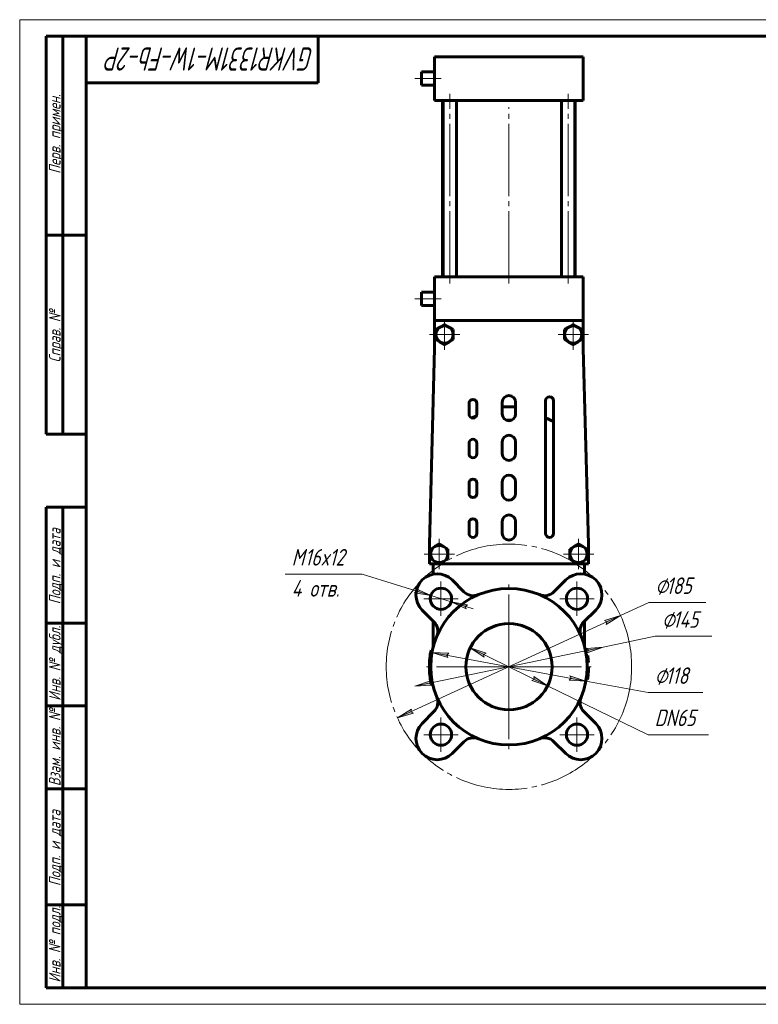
# Model space of a CAD drawing. Header units: millimetres. Extents: x 0 to 420, y 0 to 297.
# Tile 1 of 2: x 0 to 223, y 0 to 297. Entities that reach past the tile are written whole.
import ezdxf

# ---------------------------------------------------------------- set-up
doc = ezdxf.new("R2010")
doc.units = ezdxf.units.MM
for name, pattern in [('K5LT_AXLED', [26.330873, 21.830873, -1.5, 1.5, -1.5]), ('K5LT_BASIC', [0]), ('K5LT_THIN', [0])]:
    doc.linetypes.add(name, pattern=pattern)
doc.layers.add('Системный слой', color=7, linetype='Continuous')
doc.layers.add('Системный слой (1)', color=251, linetype='Continuous', true_color=0x6c6c6c)
doc.styles.add('KDIMTEXTSTYLE', font='txt', dxfattribs={"width": 0.96, "oblique": 15, "height": 5})
doc.styles.add('KTEXTSTYLE', font='txt', dxfattribs={"width": 0.96, "height": 5})
doc.dimstyles.new('KDIMSTYLE (0.40)', dxfattribs={"dimtxt": 5, "dimasz": 1, "dimexe": 2, "dimexo": 0, "dimgap": 1, "dimtad": 1, "dimlfac": 2.5, "dimtxsty": 'KDIMTEXTSTYLE', "dimsah": 1, "dimcen": 0, "dimdle": 1, "dimadec": 0, "dimazin": 0, "dimtfac": 0.667, "dimtmove": 0, "dimatfit": 3, "dimfxl": 1, "dimtvp": 1, "dimtolj": 1, "dimtzin": 0, "dimarcsym": 0})

# ---------------------------------------------------------------- blocks, each defined once
blk = doc.blocks.new('U0')
at = {"layer": 'Системный слой (1)', "color": 143, "linetype": 'K5LT_BASIC', "lineweight": 60, "true_color": 0x33acca}
for p, q in [((121.12, 279.23), (121.12, 281.23)), ((121.12, 277.23), (121.12, 279.23))]:
    blk.add_line(p, q, dxfattribs=at)
blk = doc.blocks.new('U1')
at = {"layer": 'Системный слой (1)', "color": 143, "linetype": 'K5LT_BASIC', "lineweight": 60, "true_color": 0x33acca}
for p, q in [((121.12, 212.83), (121.12, 214.83)), ((121.12, 210.83), (121.12, 212.83))]:
    blk.add_line(p, q, dxfattribs=at)
blk = doc.blocks.new('U2')
at = {"layer": 'Системный слой (1)', "color": 143, "linetype": 'K5LT_BASIC', "lineweight": 60, "true_color": 0x33acca}
for p, q in [((126.51, 132.83), (123.52, 132.83)), ((168.51, 132.83), (126.52, 132.83)), ((171.52, 132.83), (168.52, 132.83))]:
    blk.add_line(p, q, dxfattribs=at)
blk = doc.blocks.new('D0')
at = {"layer": 'Системный слой (1)'}
for points in [[(176.87, 114.58), (181.14, 117.27), (176.32, 115.78), (177.05, 115.39)], [(113.89, 86.39), (118.71, 87.87), (117.98, 88.26), (118.16, 89.07)]]:
    blk.add_hatch(color=7, dxfattribs=at).paths.add_polyline_path(points)
at = {"layer": 'Системный слой (1)', "color": 7, "linetype": 'K5LT_THIN', "lineweight": 18, "true_color": 0xffffff}
for p, q in [((181.14, 117.27), (189.65, 121.17)), ((113.89, 86.39), (181.14, 117.27)), ((176.32, 115.78), (181.14, 117.27)), ((181.14, 117.27), (176.87, 114.58)), ((177.05, 115.39), (176.32, 115.78)), ((176.87, 114.58), (177.05, 115.39)), ((113.89, 86.39), (118.16, 89.07)), ((118.71, 87.87), (113.89, 86.39)), ((118.16, 89.07), (117.98, 88.26)), ((117.98, 88.26), (118.71, 87.87))]:
    blk.add_line(p, q, dxfattribs=at)
blk.add_wipeout([(191.65, 122.17), (191.65, 129.55), (204.32, 129.55), (204.32, 122.17)]).dxf.layer = 'Системный слой (1)'
blk.add_line((189.65, 121.17), (206.84, 121.17), dxfattribs=at)
at = {"layer": 'Системный слой (1)', "color": 7, "char_height": 5, "attachment_point": 1, "style": 'KTEXTSTYLE'}
for s, insert in [('\\fArial|b0|c204|p34;\\H5.0;\\W1.000;\\Q15;\\fGOST Type AU|b0|i0|c204|p34;\\Q15;\\W0.960;⌀', (191.65, 128.76)), ('\\fArial|b0|c204|p34;\\H5.0;\\W1.000;\\Q15;\\fGOST Type AU|b0|i0|c204|p34;\\Q15;\\W0.960;185', (194.95, 128.76))]:
    blk.add_mtext(s, dxfattribs=dict(at, insert=insert))
blk = doc.blocks.new('KDIMARROW_01')
at = {"layer": 'Системный слой'}
blk.add_hatch(color=0, dxfattribs=at).paths.add_polyline_path([(0, 0), (-5, 0.66), (-4.5, 0), (-5, -0.66)])
at = {"layer": 'Системный слой', "color": 0, "linetype": 'K5LT_THIN', "lineweight": 18}
for p, q in [((-4.5, 0), (-5, 0.66)), ((-5, 0.66), (0, 0)), ((0, 0), (-5, -0.66)), ((-5, -0.66), (-4.5, 0))]:
    blk.add_line(p, q, dxfattribs=at)
at = {"layer": 'Системный слой (1)', "color": 0, "linetype": 'K5LT_THIN', "lineweight": 18}
blk.add_line((147.52, 101.83), (147.12, 101.83), dxfattribs=at)
blk = doc.blocks.new('D1')
at = {"layer": 'Системный слой (1)'}
for points in [[(123.96, 123.29), (119.38, 125.41), (119.66, 124.63), (118.99, 124.15)], [(134.36, 120.03), (135.03, 120.51), (130.06, 121.38), (134.64, 119.26)]]:
    blk.add_hatch(color=7, dxfattribs=at).paths.add_polyline_path(points)
at = {"layer": 'Системный слой (1)', "color": 7, "linetype": 'K5LT_THIN', "lineweight": 18, "true_color": 0xffffff}
for p, q in [((123.96, 123.29), (103.28, 129.76)), ((123.96, 123.29), (117.27, 125.38)), ((123.96, 123.29), (119.38, 125.41)), ((119.38, 125.41), (119.66, 124.63)), ((119.66, 124.63), (118.99, 124.15)), ((118.99, 124.15), (123.96, 123.29)), ((130.06, 121.38), (123.96, 123.29)), ((130.06, 121.38), (134.64, 119.26)), ((135.03, 120.51), (130.06, 121.38)), ((130.06, 121.38), (136.74, 119.29)), ((134.36, 120.03), (135.03, 120.51)), ((134.64, 119.26), (134.36, 120.03))]:
    blk.add_line(p, q, dxfattribs=at)
blk.add_wipeout([(82, 121.38), (82, 138.14), (100.51, 138.14), (100.51, 121.38)]).dxf.layer = 'Системный слой (1)'
blk.add_line((103.28, 129.76), (80, 129.76), dxfattribs=at)
at = {"layer": 'Системный слой (1)', "color": 7, "char_height": 5, "attachment_point": 1, "style": 'KTEXTSTYLE'}
for s, insert in [('\\fArial|b0|c204|p34;\\H5.0;\\W1.000;\\Q15;\\fGOST Type AU|b0|i0|c204|p34;\\Q15;\\W0.960;M', (82, 137.34)), ('\\fArial|b0|c204|p34;\\H5.0;\\W1.000;\\Q15;\\fGOST Type AU|b0|i0|c204|p34;\\Q15;\\W0.960;16x12', (85.96, 137.34)), ('\\fArial|b0|c204|p34;\\H5.0;\\W1.000;\\Q15;\\fGOST Type AU|b0|i0|c204|p34;\\Q15;\\W0.960;4 отв.', (82, 127.96))]:
    blk.add_mtext(s, dxfattribs=dict(at, insert=insert))
blk = doc.blocks.new('D2')
at = {"layer": 'Системный слой (1)'}
for points in [[(171.15, 106.06), (175.91, 107.73), (170.88, 107.35), (171.5, 106.81)], [(124.15, 96.3), (123.53, 96.84), (123.88, 97.59), (119.12, 95.93)]]:
    blk.add_hatch(color=7, dxfattribs=at).paths.add_polyline_path(points)
at = {"layer": 'Системный слой (1)', "color": 7, "linetype": 'K5LT_THIN', "lineweight": 18, "true_color": 0xffffff}
for p, q in [((175.91, 107.73), (191.65, 111)), ((119.12, 95.93), (175.91, 107.73)), ((170.88, 107.35), (175.91, 107.73)), ((171.5, 106.81), (170.88, 107.35)), ((175.91, 107.73), (171.15, 106.06)), ((171.15, 106.06), (171.5, 106.81)), ((119.12, 95.93), (123.88, 97.59)), ((124.15, 96.3), (119.12, 95.93)), ((123.88, 97.59), (123.53, 96.84)), ((123.53, 96.84), (124.15, 96.3))]:
    blk.add_line(p, q, dxfattribs=at)
blk.add_wipeout([(193.65, 112), (193.65, 119.38), (206.19, 119.38), (206.19, 112)]).dxf.layer = 'Системный слой (1)'
blk.add_line((191.65, 111), (208.71, 111), dxfattribs=at)
at = {"layer": 'Системный слой (1)', "color": 7, "char_height": 5, "attachment_point": 1, "style": 'KTEXTSTYLE'}
for s, insert in [('\\fArial|b0|c204|p34;\\H5.0;\\W1.000;\\Q15;\\fGOST Type AU|b0|i0|c204|p34;\\Q15;\\W0.960;⌀', (193.65, 118.58)), ('\\fArial|b0|c204|p34;\\H5.0;\\W1.000;\\Q15;\\fGOST Type AU|b0|i0|c204|p34;\\Q15;\\W0.960;145', (196.95, 118.58))]:
    blk.add_mtext(s, dxfattribs=dict(at, insert=insert))
blk = doc.blocks.new('D3')
at = {"layer": 'Системный слой (1)'}
for points in [[(140.62, 105.93), (135.84, 107.54), (140.04, 104.75), (139.88, 105.56)], [(159.19, 96.11), (154.99, 98.9), (155.15, 98.09), (154.41, 97.72)]]:
    blk.add_hatch(color=7, dxfattribs=at).paths.add_polyline_path(points)
at = {"layer": 'Системный слой (1)', "color": 7, "linetype": 'K5LT_THIN', "lineweight": 18, "true_color": 0xffffff}
for p, q in [((135.84, 107.54), (140.62, 105.93)), ((140.04, 104.75), (135.84, 107.54)), ((135.84, 107.54), (159.19, 96.11)), ((140.62, 105.93), (139.88, 105.56)), ((139.88, 105.56), (140.04, 104.75)), ((154.41, 97.72), (155.15, 98.09)), ((155.15, 98.09), (154.99, 98.9)), ((154.99, 98.9), (159.19, 96.11)), ((159.19, 96.11), (154.41, 97.72)), ((159.19, 96.11), (189.45, 81.32))]:
    blk.add_line(p, q, dxfattribs=at)
blk.add_wipeout([(191.45, 82.32), (191.45, 89.7), (205.13, 89.7), (205.13, 82.32)]).dxf.layer = 'Системный слой (1)'
blk.add_line((189.45, 81.32), (207.7, 81.32), dxfattribs=at)
at = {"layer": 'Системный слой (1)', "color": 7, "insert": (191.45, 88.91), "char_height": 5, "attachment_point": 1, "style": 'KTEXTSTYLE'}
blk.add_mtext('\\fArial|b0|c204|p34;\\H5.0;\\W1.000;\\Q15;\\fGOST Type AU|b0|i0|c204|p34;\\Q15;\\W0.960;DN65', dxfattribs=at)
blk = doc.blocks.new('D4')
at = {"layer": 'Системный слой (1)'}
for points in [[(128.74, 105.31), (129.35, 105.87), (124.31, 106.13), (129.11, 104.57)], [(170.72, 97.52), (165.92, 99.08), (166.29, 98.34), (165.68, 97.78)]]:
    blk.add_hatch(color=7, dxfattribs=at).paths.add_polyline_path(points)
at = {"layer": 'Системный слой (1)', "color": 7, "linetype": 'K5LT_THIN', "lineweight": 18, "true_color": 0xffffff}
for p, q in [((124.31, 106.13), (129.35, 105.87)), ((129.11, 104.57), (124.31, 106.13)), ((124.31, 106.13), (170.72, 97.52)), ((129.35, 105.87), (128.74, 105.31)), ((128.74, 105.31), (129.11, 104.57)), ((165.68, 97.78), (166.29, 98.34)), ((166.29, 98.34), (165.92, 99.08)), ((165.92, 99.08), (170.72, 97.52)), ((170.72, 97.52), (165.68, 97.78)), ((170.72, 97.52), (189.45, 94.04))]:
    blk.add_line(p, q, dxfattribs=at)
blk.add_wipeout([(191.45, 95.04), (191.45, 102.42), (203.48, 102.42), (203.48, 95.04)]).dxf.layer = 'Системный слой (1)'
blk.add_line((189.45, 94.04), (205.98, 94.04), dxfattribs=at)
at = {"layer": 'Системный слой (1)', "color": 7, "char_height": 5, "attachment_point": 1, "style": 'KTEXTSTYLE'}
for s, insert in [('\\fArial|b0|c204|p34;\\H5.0;\\W1.000;\\Q15;\\fGOST Type AU|b0|i0|c204|p34;\\Q15;\\W0.960;⌀', (191.45, 101.63)), ('\\fArial|b0|c204|p34;\\H5.0;\\W1.000;\\Q15;\\fGOST Type AU|b0|i0|c204|p34;\\Q15;\\W0.960;118', (194.75, 101.63))]:
    blk.add_mtext(s, dxfattribs=dict(at, insert=insert))
blk = doc.blocks.new('U3')
at = {"layer": 'Системный слой (1)', "color": 30, "linetype": 'K5LT_AXLED', "lineweight": 18, "true_color": 0xff8000}
for q in [(126.52, 140.43), (121.92, 135.83), (131.12, 135.83), (126.52, 131.23)]:
    blk.add_line((126.52, 135.83), q, dxfattribs=at)
blk = doc.blocks.new('U4')
at = {"layer": 'Системный слой (1)', "color": 30, "linetype": 'K5LT_AXLED', "lineweight": 18, "true_color": 0xff8000}
for q in [(127.01, 86.52), (121.81, 81.32), (132.21, 81.32), (127.01, 76.12)]:
    blk.add_line((127.01, 81.32), q, dxfattribs=at)
blk = doc.blocks.new('U5')
at = {"layer": 'Системный слой (1)', "color": 30, "linetype": 'K5LT_AXLED', "lineweight": 18, "true_color": 0xff8000}
for q in [(127.01, 127.53), (121.81, 122.33), (132.21, 122.33), (127.01, 117.13)]:
    blk.add_line((127.01, 122.33), q, dxfattribs=at)
blk = doc.blocks.new('U6')
at = {"layer": 'Системный слой (1)', "color": 30, "linetype": 'K5LT_AXLED', "lineweight": 18, "true_color": 0xff8000}
for q in [(128.12, 206.63), (123.52, 202.03), (132.72, 202.03), (128.12, 197.43)]:
    blk.add_line((128.12, 202.03), q, dxfattribs=at)
blk = doc.blocks.new('U7')
at = {"layer": 'Системный слой (1)', "color": 30, "linetype": 'K5LT_AXLED', "lineweight": 18, "true_color": 0xff8000}
for q in [(147.52, 127.43), (121.92, 101.83), (173.12, 101.83), (147.52, 76.23)]:
    blk.add_line((147.52, 101.83), q, dxfattribs=at)
blk = doc.blocks.new('U8')
at = {"layer": 'Системный слой (1)', "color": 30, "linetype": 'K5LT_AXLED', "lineweight": 18, "true_color": 0xff8000}
for q in [(166.92, 206.63), (162.32, 202.03), (171.52, 202.03), (166.92, 197.43)]:
    blk.add_line((166.92, 202.03), q, dxfattribs=at)
blk = doc.blocks.new('U9')
at = {"layer": 'Системный слой (1)', "color": 30, "linetype": 'K5LT_AXLED', "lineweight": 18, "true_color": 0xff8000}
for q in [(168.02, 86.52), (162.82, 81.32), (173.22, 81.32), (168.02, 76.12)]:
    blk.add_line((168.02, 81.32), q, dxfattribs=at)
blk = doc.blocks.new('U10')
at = {"layer": 'Системный слой (1)', "color": 30, "linetype": 'K5LT_AXLED', "lineweight": 18, "true_color": 0xff8000}
for q in [(168.02, 127.53), (162.82, 122.33), (173.22, 122.33), (168.02, 117.13)]:
    blk.add_line((168.02, 122.33), q, dxfattribs=at)
blk = doc.blocks.new('U11')
at = {"layer": 'Системный слой (1)', "color": 30, "linetype": 'K5LT_AXLED', "lineweight": 18, "true_color": 0xff8000}
for q in [(168.52, 140.43), (163.92, 135.83), (173.12, 135.83), (168.52, 131.23)]:
    blk.add_line((168.52, 135.83), q, dxfattribs=at)
blk = doc.blocks.new('U19')
at = {"color": 7, "linetype": 'K5LT_THIN', "lineweight": 18, "true_color": 0xffffff}
for p, q in [((0, 0), (0, 297)), ((0, 297), (420, 297)), ((420, 0), (0, 0))]:
    blk.add_line(p, q, dxfattribs=at)
at = {"color": 143, "linetype": 'K5LT_BASIC', "lineweight": 60, "true_color": 0x33acca}
for p, q in [((8, 172), (8, 292)), ((20, 292), (8, 292)), ((13, 172), (13, 292)), ((20, 5), (20, 292)), ((20, 292), (415, 292)), ((90, 292), (90, 278)), ((90, 278), (20, 278)), ((20, 232), (8, 232)), ((20, 172), (8, 172)), ((8, 5), (8, 150)), ((20, 150), (8, 150)), ((13, 5), (13, 150)), ((20, 115), (8, 115)), ((20, 90), (8, 90)), ((20, 65), (8, 65)), ((20, 30), (8, 30)), ((20, 5), (8, 5)), ((415, 5), (20, 5))]:
    blk.add_line(p, q, dxfattribs=at)
at = {"color": 7, "attachment_point": 1, "style": 'KTEXTSTYLE'}
for s, insert, char_height, rotation in [('\\fArial|b0|c204|p34;\\H5.0;\\W1.000;\\Q15;\\fGOST Type AU|b0|i0|c204|p34;\\Q15;\\W0.823;\\H7.00;GVKR1331M-1W-Fb-2P', (88.81, 281.64), 7, 180), ('\\fArial|b0|c204|p34;\\H5.0;\\W1.000;\\Q15;\\fGOST Type AU|b0|i0|c204|p34;\\Q15;\\W0.960;\\H3.50;Перв. примен.', (8.82, 250.52), 3.5, 90), ('\\fArial|b0|c204|p34;\\H5.0;\\W1.000;\\Q15;\\fGOST Type AU|b0|i0|c204|p34;\\Q15;\\W0.960;\\H3.50;Справ. №', (8.82, 193.63), 3.5, 90), ('\\fArial|b0|c204|p34;\\H5.0;\\W1.000;\\Q15;\\fGOST Type AU|b0|i0|c204|p34;\\Q15;\\W0.960;\\H3.50;Подп. и дата', (8.82, 120.66), 3.5, 90), ('\\fArial|b0|c204|p34;\\H5.0;\\W1.000;\\Q15;\\fGOST Type AU|b0|i0|c204|p34;\\Q15;\\W0.960;\\H3.50;Инв. № дубл.', (8.82, 91.57), 3.5, 90), ('\\fArial|b0|c204|p34;\\H5.0;\\W1.000;\\Q15;\\fGOST Type AU|b0|i0|c204|p34;\\Q15;\\W0.960;\\H3.50;Взам. инв. №', (8.82, 65.8), 3.5, 90), ('\\fArial|b0|c204|p34;\\H5.0;\\W1.000;\\Q15;\\fGOST Type AU|b0|i0|c204|p34;\\Q15;\\W0.960;\\H3.50;Подп. и дата', (8.82, 35.66), 3.5, 90), ('\\fArial|b0|c204|p34;\\H5.0;\\W1.000;\\Q15;\\fGOST Type AU|b0|i0|c204|p34;\\Q15;\\W0.960;\\H3.50;Инв. № подл.', (8.82, 6.57), 3.5, 90)]:
    blk.add_mtext(s, dxfattribs=dict(at, insert=insert, char_height=char_height, rotation=rotation))

msp = doc.modelspace()

# ---------------------------------------------------------------- linework, layer by layer
at = {"layer": 'Системный слой (1)', "color": 143, "linetype": 'K5LT_BASIC', "lineweight": 60, "true_color": 0x33acca}
for p, q in [((125.1154, 272.626), (125.1154, 285.826)), ((125.1154, 285.826), (129.1154, 285.826)), ((129.1154, 285.826), (165.9154, 285.826)), ((165.9154, 285.826), (169.9154, 285.826)), ((169.9154, 272.626), (169.9154, 285.826)), ((125.1154, 281.226), (121.1154, 281.226)), ((125.1154, 277.226), (121.1154, 277.226)), ((129.1154, 272.626), (125.1154, 272.626)), ((127.5154, 219.426), (127.5154, 272.626)), ((127.6963, 219.426), (127.6963, 272.626)), ((129.1154, 272.626), (165.9154, 272.626)), ((131.6963, 219.426), (131.6963, 272.626)), ((163.3345, 219.426), (163.3345, 272.626)), ((169.9154, 272.626), (165.9154, 272.626)), ((167.3345, 219.426), (167.3345, 272.626)), ((167.5154, 219.426), (167.5154, 272.626)), ((125.1154, 206.226), (125.1154, 219.426)), ((125.1154, 219.426), (129.1154, 219.426)), ((129.1154, 219.426), (165.9154, 219.426)), ((165.9154, 219.426), (169.9154, 219.426)), ((169.9154, 206.226), (169.9154, 219.426)), ((125.1154, 214.826), (121.1154, 214.826)), ((125.1154, 210.826), (121.1154, 210.826)), ((125.1154, 197.826), (125.1154, 206.226)), ((129.1154, 206.226), (125.1154, 206.226)), ((128.1154, 205.0282), (126.8154, 204.2776)), ((129.4154, 204.2776), (128.1154, 205.0282)), ((129.1154, 206.226), (165.9154, 206.226)), ((166.9154, 205.0282), (165.6154, 204.2776)), ((169.9154, 206.226), (165.9154, 206.226)), ((168.2154, 204.2776), (166.9154, 205.0282)), ((169.9154, 206.226), (169.9154, 197.826)), ((126.8154, 204.2776), (125.5154, 203.5271)), ((125.5154, 203.5271), (125.5154, 202.026)), ((125.5154, 202.026), (125.5154, 200.5249)), ((130.7154, 203.5271), (129.4154, 204.2776)), ((130.7154, 202.026), (130.7154, 203.5271)), ((130.7154, 200.5249), (130.7154, 202.026)), ((165.6154, 204.2776), (164.3154, 203.5271)), ((164.3154, 203.5271), (164.3154, 202.026)), ((164.3154, 202.026), (164.3154, 200.5249)), ((169.5154, 203.5271), (168.2154, 204.2776)), ((169.5154, 202.026), (169.5154, 203.5271)), ((169.5154, 200.5249), (169.5154, 202.026)), ((125.5154, 200.5249), (126.8154, 199.7743)), ((126.8154, 199.7743), (128.1154, 199.0237)), ((128.1154, 199.0237), (129.4154, 199.7743)), ((129.4154, 199.7743), (130.7154, 200.5249)), ((164.3154, 200.5249), (165.6154, 199.7743)), ((165.6154, 199.7743), (166.9154, 199.0237)), ((166.9154, 199.0237), (168.2154, 199.7743)), ((168.2154, 199.7743), (169.5154, 200.5249)), ((123.5154, 138.826), (125.1154, 197.826)), ((169.9154, 197.826), (171.5154, 138.826)), ((135.4726, 178.0428), (135.4726, 181.2428)), ((137.8726, 181.2428), (137.8726, 178.0428)), ((145.5154, 178.0428), (145.5154, 181.6428)), ((149.5154, 181.6428), (149.5154, 178.0428)), ((158.5491, 142.0428), (158.5491, 182.0428)), ((160.9491, 182.0428), (160.9491, 142.0428)), ((145.5154, 180.226), (149.5154, 180.226)), ((136.3769, 176.8798), (137.7557, 177.5261)), ((146.6793, 176.226), (148.3514, 176.226)), ((158.5491, 176.9289), (160.9491, 175.8039)), ((145.5154, 166.0428), (145.5154, 169.6428)), ((149.5154, 169.6428), (149.5154, 166.0428)), ((135.4726, 166.0428), (135.4726, 169.2428)), ((137.8726, 169.2428), (137.8726, 166.0428)), ((145.5154, 154.0428), (145.5154, 157.6428)), ((149.5154, 157.6428), (149.5154, 154.0428)), ((135.4726, 154.0428), (135.4726, 157.2428)), ((137.8726, 157.2428), (137.8726, 154.0428)), ((145.5154, 142.0428), (145.5154, 145.6428)), ((149.5154, 145.6428), (149.5154, 142.0428)), ((135.4726, 142.0428), (135.4726, 145.2428)), ((137.8726, 145.2428), (137.8726, 142.0428)), ((123.5154, 132.826), (123.5154, 138.826)), ((125.2154, 138.0776), (123.9154, 137.3271)), ((123.9154, 137.3271), (123.9154, 135.826)), ((126.5154, 138.8282), (125.2154, 138.0776)), ((127.8154, 138.0776), (126.5154, 138.8282)), ((129.1154, 137.3271), (127.8154, 138.0776)), ((129.1154, 135.826), (129.1154, 137.3271)), ((167.2154, 138.0776), (165.9154, 137.3271)), ((165.9154, 137.3271), (165.9154, 135.826)), ((168.5154, 138.8282), (167.2154, 138.0776)), ((169.8154, 138.0776), (168.5154, 138.8282)), ((171.1154, 137.3271), (169.8154, 138.0776)), ((171.1154, 135.826), (171.1154, 137.3271)), ((171.5154, 138.826), (171.5154, 132.826)), ((123.9154, 135.826), (123.9154, 134.3249)), ((123.9154, 134.3249), (125.2154, 133.5743)), ((127.8154, 133.5743), (129.1154, 134.3249)), ((129.1154, 134.3249), (129.1154, 135.826)), ((165.9154, 135.826), (165.9154, 134.3249)), ((165.9154, 134.3249), (167.2154, 133.5743)), ((169.8154, 133.5743), (171.1154, 134.3249)), ((171.1154, 134.3249), (171.1154, 135.826)), ((124.7154, 132.826), (124.7154, 129.757)), ((125.2154, 133.5743), (126.5154, 132.8237)), ((126.5154, 132.8237), (127.8154, 133.5743)), ((167.2154, 133.5743), (168.5154, 132.8237)), ((168.5154, 132.8237), (169.8154, 133.5743)), ((170.3154, 132.826), (170.3154, 129.757)), ((130.4034, 127.9889), (133.9632, 124.4291)), ((161.0675, 124.4291), (164.6273, 127.9889)), ((124.9123, 115.3781), (121.3524, 118.9379)), ((173.6783, 118.9379), (170.1185, 115.3781)), ((124.7154, 115.575), (124.7154, 107.9186)), ((170.3154, 115.575), (170.3154, 107.9186)), ((124.4511, 106.826), (124.042, 106.826)), ((170.8774, 105.1691), (171.2814, 105.1691)), ((123.9154, 101.826), (123.5154, 101.826)), ((171.0746, 103.2129), (171.4753, 103.2129)), ((171.0755, 103.1968), (171.4762, 103.1968)), ((171.0761, 103.186), (171.4768, 103.186)), ((171.1133, 101.5124), (171.5133, 101.5124)), ((171.1152, 101.7514), (171.5152, 101.7514)), ((171.1152, 101.7458), (171.5152, 101.7458)), ((171.1152, 101.7449), (171.5152, 101.7449)), ((171.1152, 101.7393), (171.5152, 101.7393)), ((170.817, 98.0855), (171.2221, 98.0855)), ((170.8318, 98.1785), (171.2366, 98.1785)), ((170.8667, 98.4092), (171.2709, 98.4092)), ((170.8946, 98.6054), (171.2983, 98.6054)), ((171.0114, 99.6128), (171.4131, 99.6128)), ((171.0224, 99.7338), (171.424, 99.7338)), ((171.0224, 99.7337), (171.424, 99.7337)), ((171.0229, 99.7384), (171.4244, 99.7384)), ((171.0233, 99.743), (171.4248, 99.743)), ((171.0504, 100.0762), (171.4515, 100.0762)), ((171.0853, 100.6343), (171.4858, 100.6343)), ((124.4511, 96.826), (124.042, 96.826)), ((121.3524, 84.714), (124.9123, 88.2738)), ((170.1185, 88.2738), (173.6783, 84.714)), ((133.9632, 79.2229), (130.4034, 75.663)), ((164.6273, 75.663), (161.0675, 79.2229))]:
    msp.add_line(p, q, dxfattribs=at)
at = {"layer": 'Системный слой (1)', "color": 30, "linetype": 'K5LT_AXLED', "lineweight": 18, "true_color": 0xff8000}
for p, q in [((127.1154, 279.226), (119.1154, 279.226)), ((129.6963, 217.426), (129.6963, 274.626)), ((165.3345, 217.426), (165.3345, 274.626)), ((147.5154, 217.426), (147.5154, 270.626)), ((127.1154, 212.826), (119.1154, 212.826))]:
    msp.add_line(p, q, dxfattribs=at)
msp.add_circle((147.5154, 101.826), 37, dxfattribs=at)
at = {"layer": 'Системный слой (1)', "color": 143, "linetype": 'K5LT_BASIC', "lineweight": 60, "true_color": 0x33acca}
for centre, radius in [((127.0093, 122.3321), 3.2), ((147.5154, 101.826), 23.6), ((168.0215, 122.3321), 3.2), ((147.5154, 101.826), 13), ((127.0093, 81.3199), 3.2), ((168.0215, 81.3199), 3.2)]:
    msp.add_circle(centre, radius, dxfattribs=at)
for centre, radius, start, end in [((128.1154, 202.026), 2.6, 120, 180), ((128.1154, 202.026), 2.6, 180, 240), ((128.1154, 202.026), 2.6, 60, 120), ((128.1154, 202.026), 2.6, 0, 60), ((128.1154, 202.026), 2.6, 300, 0), ((166.9154, 202.026), 2.6, 120, 180), ((166.9154, 202.026), 2.6, 180, 240), ((166.9154, 202.026), 2.6, 60, 120), ((166.9154, 202.026), 2.6, 0, 60), ((166.9154, 202.026), 2.6, 300, 0), ((128.1154, 202.026), 2.6, 240, 300), ((166.9154, 202.026), 2.6, 240, 300), ((136.6726, 181.2428), 1.2, 0, 180), ((147.5154, 181.6428), 2, 0, 180), ((159.7491, 182.0428), 1.2, 0, 180), ((136.6726, 178.0428), 1.2, 180, 0), ((147.5154, 178.0428), 2, 180, 0), ((136.6726, 169.2428), 1.2, 0, 180), ((147.5154, 169.6428), 2, 0, 180), ((136.6726, 166.0428), 1.2, 180, 0), ((147.5154, 166.0428), 2, 180, 0), ((136.6726, 157.2428), 1.2, 0, 180), ((147.5154, 157.6428), 2, 0, 180), ((136.6726, 154.0428), 1.2, 180, 0), ((147.5154, 154.0428), 2, 180, 0), ((136.6726, 145.2428), 1.2, 0, 180), ((147.5154, 145.6428), 2, 0, 180), ((136.6726, 142.0428), 1.2, 180, 0), ((147.5154, 142.0428), 2, 180, 0), ((159.7491, 142.0428), 1.2, 180, 0), ((126.5154, 135.826), 2.6, 120, 180), ((126.5154, 135.826), 2.6, 60, 120), ((126.5154, 135.826), 2.6, 0, 60), ((168.5154, 135.826), 2.6, 120, 180), ((168.5154, 135.826), 2.6, 60, 120), ((168.5154, 135.826), 2.6, 0, 60), ((126.5154, 135.826), 2.6, 180, 240), ((126.5154, 135.826), 2.6, 300, 0), ((168.5154, 135.826), 2.6, 180, 240), ((168.5154, 135.826), 2.6, 300, 0), ((126.5154, 135.826), 2.6, 240, 300), ((168.5154, 135.826), 2.6, 240, 300), ((125.8779, 123.4634), 6.4, 45, 225), ((169.1528, 123.4634), 6.4, 315, 135), ((136.7917, 127.2575), 4, 225, 292.863675), ((158.2391, 127.2575), 4, 247.136325, 315), ((122.0838, 112.5497), 4, 337.136325, 45), ((172.9469, 112.5497), 4, 135, 202.863675), ((147.5154, 101.826), 24, 167.975301, 180), ((147.5154, 101.826), 24, 3.31285, 8.007278), ((147.5154, 101.826), 24, 180, 192.024699), ((147.5154, 101.826), 24, 3.274296, 3.31285), ((147.5154, 101.826), 24, 3.248594, 3.274296), ((147.5154, 101.826), 24, 357.153857, 359.251282), ((147.5154, 101.826), 24, 359.251282, 359.793136), ((147.5154, 101.826), 24, 359.808651, 359.821995), ((147.5154, 101.826), 24, 359.806441, 359.808651), ((147.5154, 101.826), 24, 359.793136, 359.806441), ((147.5154, 101.826), 24, 351.033634, 351.258375), ((147.5154, 101.826), 24, 351.258375, 351.815157), ((147.5154, 101.826), 24, 351.815157, 352.288266), ((147.5154, 101.826), 24, 352.288266, 354.708966), ((147.5154, 101.826), 24, 354.708966, 354.998797), ((147.5154, 101.826), 24, 354.998923, 355.009932), ((147.5154, 101.826), 24, 354.998797, 354.998923), ((147.5154, 101.826), 24, 355.009932, 355.021107), ((147.5154, 101.826), 24, 355.818939, 356.066019), ((147.5154, 101.826), 24, 356.066019, 356.907025), ((147.5154, 101.826), 24, 356.907025, 357.153857), ((122.0838, 91.1023), 4, 315, 22.863675), ((172.9469, 91.1023), 4, 157.136325, 225), ((125.8779, 80.1885), 6.4, 135, 315), ((169.1528, 80.1885), 6.4, 225, 45), ((136.7917, 76.3944), 4, 67.136325, 135), ((158.2391, 76.3944), 4, 45, 112.863675)]:
    msp.add_arc(centre, radius, start, end, dxfattribs=at)

# ---------------------------------------------------------------- block references
at = {"layer": 'Системный слой (1)'}
for name in ['U0', 'U1', 'U6', 'U8', 'U2']:
    msp.add_blockref(name, (0, 0), dxfattribs=at)

# ---------------------------------------------------------------- next in the draw order: dimensions: what is measured, and where the dimension line sits
at = {"layer": 'Системный слой (1)', "color": 7}
dim = msp.add_diameter_dim_2p(p1=(63.4543, 63.2256), p2=(231.5764, 140.4263), dimstyle='KDIMSTYLE (0.40)', override={"dimtih": 1, "dimtoh": 1, "dimpost": '\\fGOST Type AU|b0|c204|p34;\\H5.0;\\W0.960;\\Q15;<>', "dimblk1": 'KDIMARROW_01', "dimblk2": 'KDIMARROW_01', "dimclrt": 7, "dimtol": 1, "dimtp": 0, "dimtm": 0, "dimtdec": 5, "dimtmove": 1, "dimatfit": 2, "dimtolj": 1}, dxfattribs=at)
dim.commit()
dim.dimension.update_dxf_attribs({"geometry": 'D0', "text_midpoint": (191.6476, 121.1728), "dimtype": 163})

# ---------------------------------------------------------------- next in the draw order: block references
at = {"layer": 'Системный слой (1)'}
msp.add_blockref('U11', (0, 0), dxfattribs=at)

# ---------------------------------------------------------------- next in the draw order: dimensions: what is measured, and where the dimension line sits
at = {"layer": 'Системный слой (1)', "color": 7}
dim = msp.add_diameter_dim_2p(p1=(134.6443, 119.9433), p2=(119.3742, 124.7208), dimstyle='KDIMSTYLE (0.40)', override={"dimtih": 1, "dimtoh": 1, "dimpost": '\\fGOST Type AU|b0|c204|p34;\\H5.0;\\W0.960;\\Q15;М<>\\fGOST Type AU|b0|c204|p34;\\H5.0;\\W0.960;\\Q15;\\fGOST Type AU|b0|i0|c204|p34;\\Q15;x12\\X\\fGOST Type AU|b0|c204|p34;\\H5.0;\\W0.960;\\Q15;\\fGOST Type AU|b0|i0|c204|p34;\\Q15;4 отв.', "dimblk1": 'KDIMARROW_01', "dimblk2": 'KDIMARROW_01', "dimclrt": 7, "dimtol": 1, "dimtp": 0, "dimtm": 0, "dimtdec": 5, "dimtmove": 1, "dimatfit": 2, "dimtolj": 1}, dxfattribs=at)
dim.commit()
dim.dimension.update_dxf_attribs({"geometry": 'D1', "text_midpoint": (101.2775, 129.757)})

# ---------------------------------------------------------------- next in the draw order: block references
at = {"layer": 'Системный слой (1)'}
msp.add_blockref('U3', (0, 0), dxfattribs=at)

# ---------------------------------------------------------------- next in the draw order: dimensions: what is measured, and where the dimension line sits
at = {"layer": 'Системный слой (1)', "color": 7}
dim = msp.add_diameter_dim_2p(p1=(76.5314, 87.0773), p2=(218.4994, 116.5746), dimstyle='KDIMSTYLE (0.40)', override={"dimtih": 1, "dimtoh": 1, "dimpost": '\\fGOST Type AU|b0|c204|p34;\\H5.0;\\W0.960;\\Q15;<>', "dimblk1": 'KDIMARROW_01', "dimblk2": 'KDIMARROW_01', "dimclrt": 7, "dimtol": 1, "dimtp": 0, "dimtm": 0, "dimtdec": 5, "dimtmove": 1, "dimatfit": 2, "dimtolj": 1}, dxfattribs=at)
dim.commit()
dim.dimension.update_dxf_attribs({"geometry": 'D2', "text_midpoint": (193.6476, 110.9955), "dimtype": 163})

# ---------------------------------------------------------------- next in the draw order: dimensions: what is measured, and where the dimension line sits
dim = msp.add_diameter_dim_2p(p1=(118.3196, 116.1037), p2=(176.7112, 87.5482), dimstyle='KDIMSTYLE (0.40)', override={"dimtih": 1, "dimtoh": 1, "dimpost": '\\fGOST Type AU|b0|c204|p34;\\H5.0;\\W0.960;\\Q15;<>', "dimblk1": 'KDIMARROW_01', "dimblk2": 'KDIMARROW_01', "dimclrt": 7, "dimtol": 1, "dimtp": 0, "dimtm": 0, "dimtdec": 5, "dimtmove": 1, "dimatfit": 2, "dimtolj": 1}, dxfattribs=at)
dim.commit()
dim.dimension.update_dxf_attribs({"geometry": 'D3', "text_midpoint": (191.4471, 81.3199), "dimtype": 163})

# ---------------------------------------------------------------- next in the draw order: block references
at = {"layer": 'Системный слой (1)'}
for name in ['U5', 'U10', 'U4', 'U9']:
    msp.add_blockref(name, (0, 0), dxfattribs=at)

# ---------------------------------------------------------------- next in the draw order: dimensions: what is measured, and where the dimension line sits
at = {"layer": 'Системный слой (1)', "color": 7}
dim = msp.add_diameter_dim_2p(p1=(89.5063, 112.5937), p2=(205.5245, 91.0582), dimstyle='KDIMSTYLE (0.40)', override={"dimtih": 1, "dimtoh": 1, "dimpost": '\\fGOST Type AU|b0|c204|p34;\\H5.0;\\W0.960;\\Q15;<>', "dimblk1": 'KDIMARROW_01', "dimblk2": 'KDIMARROW_01', "dimclrt": 7, "dimtol": 1, "dimtp": 0, "dimtm": 0, "dimtdec": 5, "dimtmove": 1, "dimatfit": 2, "dimtolj": 1}, dxfattribs=at)
dim.commit()
dim.dimension.update_dxf_attribs({"geometry": 'D4', "text_midpoint": (191.4471, 94.0425), "dimtype": 163})

# ---------------------------------------------------------------- next in the draw order: block references
msp.add_blockref('U19', (0, 0))
at = {"layer": 'Системный слой (1)'}
msp.add_blockref('U7', (0, 0), dxfattribs=at)

doc.saveas('drawing.dxf')
